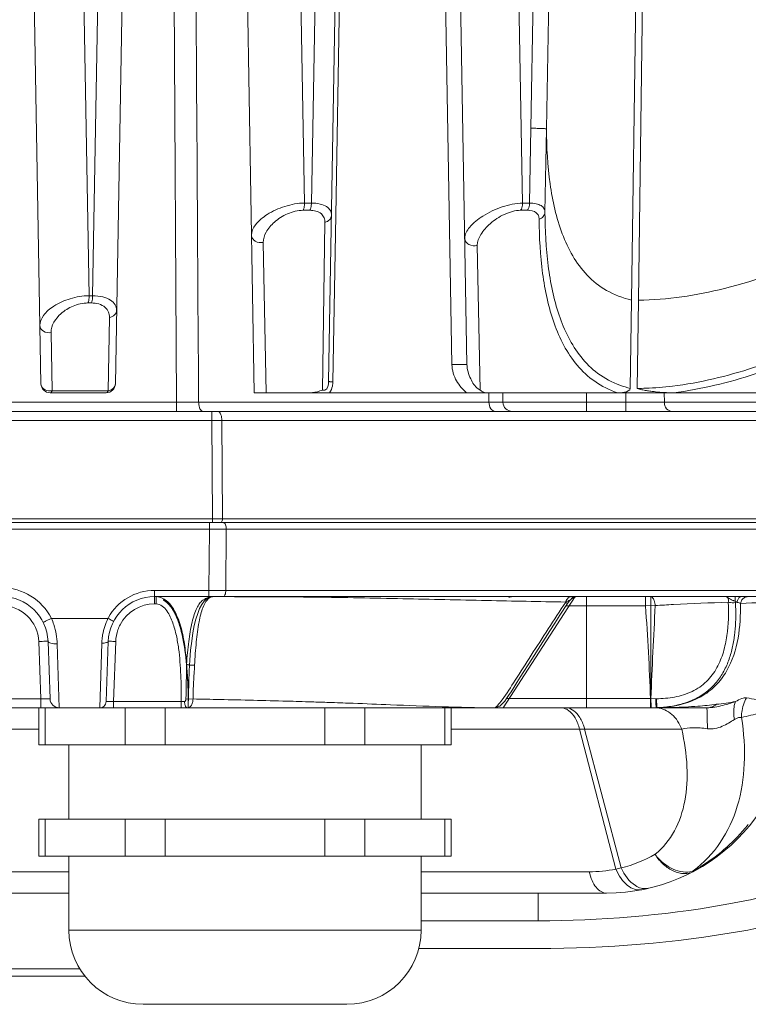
# Model space of a CAD drawing. Header units: millimetres. Extents: x 29035 to 30443, y 1864 to 2860.
# Tile 7 of 56: x 29434 to 29473, y 2121 to 2174. Entities that reach past the tile are written whole.
import ezdxf

# ---------------------------------------------------------------- set-up
doc = ezdxf.new("R2010")
doc.units = ezdxf.units.MM
doc.layers.add('\\M+5CFB8\\M+5CAB5\\M+5CFDF', color=7, linetype='Continuous', lineweight=13)

msp = doc.modelspace()

# ---------------------------------------------------------------- linework, layer by layer
at = {"layer": '\\M+5CFB8\\M+5CAB5\\M+5CFDF'}
for p, q in [((29447.636, 2243.501), (29449.06, 2163.741)), ((29450.849, 2243.501), (29449.425, 2163.741)), ((29459.397, 2243.501), (29460.821, 2163.741)), ((29462.643, 2243.501), (29461.268, 2167.782)), ((29463.355, 2238.35), (29462.102, 2167.747)), ((29451.812, 2237.55), (29450.355, 2154.105)), ((29438.853, 2153.992), (29440.302, 2236.988)), ((29434.836, 2153.992), (29433.421, 2235.071)), ((29446.344, 2153.501), (29444.926, 2234.781)), ((29457.818, 2155.033), (29456.43, 2234.514)), ((29451.928, 2231.501), (29450.741, 2163.077)), ((29457.007, 2155.024), (29455.681, 2231.501)), ((29466.693, 2158.501), (29467.712, 2231.539)), ((29468.02, 2231.539), (29467.067, 2158.501)), ((29441.762, 2219.535), (29442.147, 2152.99)), ((29436.546, 2208.501), (29437.436, 2158.741)), ((29437.623, 2158.741), (29438.513, 2208.501)), ((29461.268, 2167.782), (29461.195, 2163.741)), ((29462.102, 2167.747), (29462.023, 2163.251)), ((29449.06, 2163.741), (29449.425, 2163.741)), ((29460.821, 2163.741), (29461.195, 2163.741)), ((29448.976, 2163.351), (29449.34, 2163.351)), ((29460.713, 2163.351), (29461.086, 2163.351)), ((29450.157, 2162.7), (29450.019, 2153.651)), ((29450.741, 2163.077), (29450.586, 2154.097)), ((29446.991, 2153.501), (29446.831, 2161.622)), ((29458.535, 2153.651), (29458.376, 2161.464)), ((29437.436, 2158.741), (29437.623, 2158.741)), ((29466.693, 2158.501), (29466.627, 2153.741)), ((29467.067, 2158.501), (29467.004, 2153.736)), ((29437.372, 2158.351), (29437.558, 2158.351)), ((29438.535, 2157.572), (29438.472, 2153.61)), ((29435.443, 2153.61), (29435.383, 2156.751)), ((29450.087, 2153.641), (29450.019, 2153.651)), ((29435.336, 2153.501), (29438.353, 2153.501)), ((29435.443, 2153.61), (29438.472, 2153.61)), ((29446.344, 2153.501), (29476.9, 2153.501)), ((29459.002, 2152.99), (29458.991, 2153.503)), ((29459.748, 2153.501), (29459.76, 2152.99)), ((29464.271, 2152.501), (29464.271, 2153.501)), ((29466.388, 2153.506), (29466.394, 2152.99)), ((29468.457, 2153.501), (29468.464, 2152.99)), ((29442.147, 2152.99), (29375.542, 2152.99)), ((29442.147, 2152.99), (29442.147, 2152.501)), ((29443.34, 2152.99), (29459.002, 2152.99)), ((29459.76, 2152.99), (29459.002, 2152.99)), ((29466.394, 2152.99), (29459.76, 2152.99)), ((29466.394, 2152.99), (29466.394, 2152.501)), ((29468.464, 2152.99), (29475.136, 2152.99)), ((29330.989, 2152.501), (29486.7, 2152.501)), ((29444.05, 2152.501), (29444.05, 2152.014)), ((29373.639, 2152.014), (29444.05, 2152.014)), ((29444.05, 2152.014), (29444.083, 2146.706)), ((29444.597, 2152.014), (29444.63, 2146.706)), ((29444.597, 2152.014), (29487.2, 2152.014)), ((29330.55, 2146.501), (29487.14, 2146.501)), ((29332.107, 2146.501), (29443.922, 2146.501)), ((29444.083, 2146.706), (29373.606, 2146.706)), ((29373.767, 2146.501), (29485.664, 2146.501)), ((29443.922, 2146.501), (29443.922, 2146.139)), ((29444.364, 2146.706), (29444.083, 2146.706)), ((29444.083, 2146.706), (29444.083, 2146.501)), ((29444.63, 2146.706), (29444.364, 2146.706)), ((29487.339, 2146.706), (29444.63, 2146.706)), ((29443.922, 2146.139), (29373.767, 2146.139)), ((29443.922, 2146.139), (29443.894, 2142.839)), ((29444.837, 2146.139), (29444.81, 2142.839)), ((29487.472, 2146.139), (29444.837, 2146.139)), ((29440.968, 2142.111), (29440.968, 2142.839)), ((29440.968, 2142.839), (29443.894, 2142.839)), ((29440.968, 2142.501), (29487.006, 2142.501)), ((29441.056, 2142.111), (29441.056, 2142.501)), ((29443.894, 2142.501), (29443.894, 2142.839)), ((29444.654, 2142.501), (29444.133, 2142.501)), ((29444.81, 2142.839), (29487.356, 2142.839)), ((29463.655, 2142.501), (29459.771, 2136.501)), ((29463.328, 2142.465), (29463.396, 2142.493)), ((29463.396, 2142.493), (29463.457, 2142.501)), ((29463.56, 2142.455), (29463.768, 2142.501)), ((29464.271, 2136.501), (29464.271, 2142.501)), ((29467.452, 2142.501), (29467.452, 2142.001)), ((29467.727, 2136.501), (29467.727, 2142.501)), ((29441.056, 2142.111), (29440.968, 2142.111)), ((29462.834, 2141.509), (29463.238, 2142.138)), ((29463.203, 2142.234), (29463.124, 2142.204)), ((29463.238, 2142.138), (29463.124, 2142.204)), ((29463.15, 2142.001), (29467.452, 2142.001)), ((29463.238, 2142.138), (29463.345, 2142.282)), ((29463.429, 2142.369), (29463.343, 2142.302)), ((29463.345, 2142.282), (29463.43, 2142.369)), ((29463.429, 2142.369), (29463.56, 2142.455)), ((29467.452, 2142.001), (29467.965, 2142.017)), ((29438.452, 2141.326), (29435.403, 2141.326)), ((29434.828, 2136.988), (29434.72, 2140.084)), ((29435.219, 2140.088), (29435.328, 2136.983)), ((29435.719, 2139.951), (29435.827, 2136.501)), ((29438.006, 2136.501), (29438.12, 2139.995)), ((29438.356, 2136.839), (29438.47, 2140.088)), ((29438.87, 2140.085), (29438.756, 2136.842)), ((29434.828, 2136.988), (29427.361, 2136.988)), ((29434.828, 2136.988), (29434.828, 2136.501)), ((29438.756, 2136.842), (29438.756, 2136.501)), ((29442.407, 2136.842), (29438.756, 2136.842)), ((29442.407, 2136.842), (29442.407, 2136.501)), ((29442.659, 2136.987), (29443.04, 2136.977)), ((29451.569, 2136.749), (29451.683, 2136.745)), ((29459.947, 2137.001), (29467.713, 2137.001)), ((29467.713, 2137.001), (29467.74, 2137)), ((29467.713, 2136.501), (29467.713, 2137.001)), ((29467.74, 2137), (29468.024, 2136.992)), ((29467.747, 2136.568), (29467.74, 2137)), ((29405.861, 2136.501), (29442.787, 2136.501)), ((29434.731, 2136.501), (29434.731, 2134.501)), ((29434.854, 2136.501), (29435.647, 2136.501)), ((29435.066, 2136.501), (29435.066, 2134.501)), ((29435.647, 2136.501), (29435.827, 2136.501)), ((29438.006, 2136.501), (29438.212, 2136.501)), ((29438.212, 2136.501), (29438.756, 2136.501)), ((29439.375, 2136.501), (29439.375, 2134.501)), ((29441.54, 2136.501), (29441.54, 2134.501)), ((29442.407, 2136.501), (29442.677, 2136.501)), ((29442.677, 2136.501), (29442.736, 2136.501)), ((29459.765, 2136.501), (29442.787, 2136.501)), ((29450.149, 2136.501), (29450.149, 2134.501)), ((29452.314, 2136.501), (29452.314, 2134.501)), ((29456.623, 2136.501), (29456.623, 2134.501)), ((29456.958, 2136.501), (29456.958, 2134.501)), ((29459.272, 2136.502), (29459.322, 2136.502)), ((29459.545, 2136.565), (29459.32, 2136.501)), ((29459.765, 2136.501), (29459.771, 2136.501)), ((29459.771, 2136.501), (29467.727, 2136.501)), ((29467.727, 2136.501), (29459.771, 2136.501)), ((29467.727, 2136.501), (29468.41, 2136.501)), ((29468.408, 2136.506), (29468.473, 2136.507)), ((29468.41, 2136.501), (29470.711, 2136.501)), ((29470.711, 2136.501), (29468.41, 2136.501)), ((29470.711, 2136.501), (29470.751, 2136.501)), ((29434.731, 2135.346), (29433.112, 2135.346)), ((29469.399, 2135.346), (29456.958, 2135.346)), ((29465.853, 2127.801), (29463.894, 2135.346)), ((29466.135, 2127.864), (29464.163, 2135.346)), ((29434.731, 2134.501), (29456.958, 2134.501)), ((29436.344, 2134.501), (29436.344, 2130.501)), ((29436.344, 2134.501), (29436.344, 2130.501)), ((29455.344, 2134.501), (29455.344, 2130.501)), ((29455.344, 2134.501), (29455.344, 2130.501)), ((29434.731, 2130.501), (29434.731, 2128.501)), ((29434.731, 2130.501), (29456.958, 2130.501)), ((29435.066, 2130.501), (29435.066, 2128.501)), ((29439.375, 2130.501), (29439.375, 2128.501)), ((29441.54, 2130.501), (29441.54, 2128.501)), ((29450.149, 2130.501), (29450.149, 2128.501)), ((29452.314, 2130.501), (29452.314, 2128.501)), ((29456.623, 2130.501), (29456.623, 2128.501)), ((29456.958, 2130.501), (29456.958, 2128.501)), ((29434.731, 2128.501), (29456.958, 2128.501)), ((29436.344, 2128.501), (29436.344, 2124.501)), ((29436.344, 2128.501), (29436.344, 2124.501)), ((29455.344, 2128.501), (29455.344, 2124.501)), ((29455.344, 2128.501), (29455.344, 2124.501)), ((29433.112, 2127.656), (29436.344, 2127.656)), ((29455.344, 2127.656), (29464.405, 2127.656)), ((29433.112, 2126.501), (29436.344, 2126.501)), ((29465.344, 2126.501), (29455.344, 2126.501)), ((29461.66, 2126.501), (29461.66, 2125.011)), ((29461.66, 2125.011), (29455.344, 2125.011)), ((29455.344, 2124.501), (29436.344, 2124.501)), ((29455.204, 2123.511), (29461.66, 2123.511)), ((29436.947, 2122.412), (29380.742, 2122.412)), ((29437.239, 2122.011), (29380.45, 2122.011)), ((29451.344, 2120.501), (29440.344, 2120.501))]:
    msp.add_line(p, q, dxfattribs=at)
for points in [[(29461.315, 2139.129), (29461.782, 2139.864), (29462.03, 2140.253), (29462.288, 2140.657), (29462.556, 2141.076), (29462.834, 2141.509)], [(29459.948, 2137.002), (29460.062, 2137.169), (29460.195, 2137.37), (29460.346, 2137.603), (29460.513, 2137.864), (29460.695, 2138.15), (29461.315, 2139.129)], [(29459.545, 2136.565), (29459.582, 2136.588), (29459.687, 2136.675)], [(29459.687, 2136.675), (29459.767, 2136.763), (29459.851, 2136.868), (29459.948, 2137.002)]]:
    msp.add_lwpolyline(points, dxfattribs=at)
for centre, radius, start, end in [((29435.336, 2154.001), 0.5, 181, 270), ((29438.353, 2154.001), 0.5, 270, 359), ((29467.805, 2158.676), 5.074, 249.9802, 256.5765), ((29435.333, 2154.221), 0.62, 270.2831, 280.2315), ((29442.739, 2616.804), 463.815, 269.92693, 270.07427), ((29460.26, 2153.001), 0.5, 181.3, 270), ((29467.429, 2451.464), 298.476, 269.80138, 270.19867), ((29444.323, 2049.794), 102.22, 89.8466, 90.1534), ((29444.379, 2433.881), 287.743, 269.90891, 270.09109), ((29432.721, 2139.983), 3, 26.5966, 89.9965), ((29432.721, 2140.001), 2.5, 2, 90), ((29440.968, 2140.001), 2.5, 90, 178), ((29440.968, 2139.988), 2.85, 90.0032, 151.0475), ((29444.352, 2447.263), 304.424, 269.91384, 270.08616), ((29444.132, 2141.914), 0.587, 89.9778, 95.1835), ((29460.271, 2142.001), 0.5, 90, 112.5), ((29432.721, 2140.014), 2, 2.0064, 89.9935), ((29440.968, 2140.011), 2.1, 90.0031, 152.3392), ((29440.744, 2141.237), 1.297, 54.7241, 57.9886), ((29440.959, 2139.993), 2.84, 151.0384, 151.9978), ((29440.966, 2140.012), 2.098, 152.3323, 160.4399), ((29440.98, 2140.009), 2.112, 160.49, 177.9475), ((29441.387, 2139.889), 3.269, 175.7266, 178.1406), ((29435.827, 2137.001), 0.5, 182.0001, 270.002), ((29438.006, 2136.851), 0.35, 270, 358), ((29442.318, 2153.003), 16.161, 270.3152, 270.9374), ((29431.827, 1523.02), 614.06, 88.818101, 88.953619), ((29434.27, 1639.862), 497.192, 88.40562, 88.82194), ((29436.51, 1724.183), 412.841, 88.2061, 88.3907), ((29436.775, 1732.853), 404.167, 88.07053, 88.20521), ((29436.06, 1711.908), 425.124, 87.90929, 88.06919), ((29468.447, 2159.637), 23.12, 274.5159, 277.0254), ((29468.144, 2162.023), 25.526, 277.0447, 279.3805), ((29465.344, 2136.501), 10, 270, 359.9019), ((29467.964, 2135.27), 1.231, 87.1286, 89.9961), ((29467.963, 2135.254), 1.247, 84.9584, 87.1297), ((29468.029, 2137.494), 0.993, 269.9986, 272.8488), ((29467.757, 2144.009), 7.514, 272.4492, 275.3176), ((29467.763, 2180.427), 43.926, 270.4109, 270.564), ((29467.794, 2177.421), 40.92, 270.5625, 270.8594), ((29465.233, 2136.395), 9.923, 302.2737, 321.0361), ((29465.22, 2136.407), 9.941, 321.0264, 321.4267), ((29464.432, 2134.795), 7.137, 283.8057, 299.7043), ((29464.407, 2134.927), 7.272, 269.9907, 281.4736), ((29464.42, 2134.845), 7.189, 281.4988, 283.802), ((29466.484, 2132.539), 5.983, 305.6368, 306.2091), ((29465.301, 2136.296), 9.803, 298.4383, 298.8348), ((29465.29, 2136.315), 9.825, 298.8358, 302.2378), ((29440.344, 2124.501), 4, 180, 270), ((29451.344, 2124.501), 4, 270, 0)]:
    msp.add_arc(centre, radius, start, end, dxfattribs=at)
for points, knots in [([(29442.905, 2219.535), (29442.979, 2208.444), (29443.123, 2186.262), (29443.277, 2164.081), (29443.34, 2152.99)], [0, 0, 0, 0, 0.5, 1, 1, 1, 1]), ([(29462.102, 2167.747), (29462.098, 2167.751), (29462.075, 2167.749), (29462.033, 2167.756), (29461.962, 2167.758), (29461.819, 2167.766), (29461.585, 2167.773), (29461.382, 2167.779), (29461.268, 2167.782)], [0, 0, 0, 0, 0.020967, 0.073967, 0.158418, 0.273293, 0.587929, 1, 1, 1, 1]), ([(29466.693, 2158.501), (29466.222, 2158.619), (29465.337, 2158.942), (29464.261, 2159.806), (29463.48, 2160.876), (29462.723, 2162.514), (29462.216, 2164.838), (29462.109, 2166.755), (29462.102, 2167.747)], [0, 0, 0, 0, 0.130653, 0.249516, 0.36581, 0.484072, 0.73298, 1, 1, 1, 1]), ([(29487.644, 2167.208), (29485.892, 2165.988), (29482.392, 2163.727), (29477.101, 2160.91), (29472.005, 2159.034), (29468.627, 2158.518), (29467.067, 2158.5)], [0, 0, 0, 0, 0.283029, 0.551917, 0.793138, 1, 1, 1, 1]), ([(29446.196, 2162.004), (29446.193, 2162.205), (29446.429, 2162.67), (29447.082, 2163.19), (29447.99, 2163.606), (29448.7, 2163.739), (29449.06, 2163.741)], [0, 0, 0, 0, 0.168509, 0.403663, 0.697429, 1, 1, 1, 1]), ([(29449.06, 2163.741), (29449.06, 2163.704), (29449.053, 2163.571), (29449.023, 2163.435), (29448.976, 2163.351)], [0, 0, 0, 0, 0.277004, 1, 1, 1, 1]), ([(29449.425, 2163.741), (29449.425, 2163.704), (29449.418, 2163.571), (29449.388, 2163.435), (29449.34, 2163.351)], [0, 0, 0, 0, 0.276874, 1, 1, 1, 1]), ([(29449.425, 2163.741), (29449.582, 2163.741), (29449.866, 2163.714), (29450.231, 2163.584), (29450.468, 2163.362), (29450.513, 2163.17), (29450.512, 2163.081)], [0, 0, 0, 0, 0.336214, 0.603061, 0.811894, 1, 1, 1, 1]), ([(29457.699, 2161.846), (29457.695, 2162.059), (29457.996, 2162.553), (29458.712, 2163.107), (29459.691, 2163.571), (29460.447, 2163.739), (29460.821, 2163.741)], [0, 0, 0, 0, 0.165731, 0.409234, 0.708933, 1, 1, 1, 1]), ([(29460.821, 2163.741), (29460.821, 2163.704), (29460.812, 2163.569), (29460.771, 2163.431), (29460.713, 2163.351)], [0, 0, 0, 0, 0.272428, 1, 1, 1, 1]), ([(29461.195, 2163.741), (29461.195, 2163.704), (29461.186, 2163.569), (29461.144, 2163.431), (29461.086, 2163.351)], [0, 0, 0, 0, 0.272266, 1, 1, 1, 1]), ([(29461.195, 2163.741), (29461.314, 2163.741), (29461.528, 2163.722), (29461.803, 2163.629), (29461.985, 2163.464), (29462.022, 2163.319), (29462.023, 2163.251)], [0, 0, 0, 0, 0.336464, 0.6012, 0.809172, 1, 1, 1, 1]), ([(29446.831, 2161.622), (29446.828, 2161.811), (29446.971, 2162.233), (29447.439, 2162.769), (29448.123, 2163.202), (29448.689, 2163.351), (29448.976, 2163.351)], [0, 0, 0, 0, 0.190778, 0.427855, 0.70987, 1, 1, 1, 1]), ([(29449.34, 2163.351), (29449.558, 2163.351), (29449.896, 2163.282), (29450.132, 2162.956), (29450.158, 2162.784), (29450.157, 2162.7)], [0, 0, 0, 0, 0.563508, 0.783377, 1, 1, 1, 1]), ([(29458.376, 2161.464), (29458.372, 2161.664), (29458.558, 2162.117), (29459.08, 2162.687), (29459.812, 2163.165), (29460.413, 2163.351), (29460.713, 2163.351)], [0, 0, 0, 0, 0.187506, 0.431565, 0.719666, 1, 1, 1, 1]), ([(29461.086, 2163.351), (29461.249, 2163.351), (29461.502, 2163.306), (29461.686, 2163.064), (29461.708, 2162.934), (29461.708, 2162.869)], [0, 0, 0, 0, 0.560692, 0.779796, 1, 1, 1, 1]), ([(29462.023, 2163.251), (29462.021, 2163.169), (29461.95, 2162.995), (29461.794, 2162.898), (29461.708, 2162.869)], [0, 0, 0, 0, 0.476604, 1, 1, 1, 1]), ([(29462.023, 2163.251), (29462.028, 2162.285), (29462.125, 2160.41), (29462.579, 2158.132), (29463.249, 2156.494), (29463.933, 2155.404), (29464.863, 2154.483), (29465.646, 2154.063), (29466.068, 2153.909)], [0, 0, 0, 0, 0.268179, 0.520304, 0.640378, 0.757588, 0.875207, 1, 1, 1, 1]), ([(29450.512, 2163.081), (29450.51, 2162.995), (29450.426, 2162.81), (29450.251, 2162.722), (29450.157, 2162.7)], [0, 0, 0, 0, 0.469884, 1, 1, 1, 1]), ([(29461.708, 2162.869), (29461.716, 2161.891), (29461.821, 2159.995), (29462.301, 2157.693), (29463.004, 2156.05), (29463.722, 2154.962), (29464.694, 2154.053), (29465.504, 2153.648), (29465.94, 2153.501)], [0, 0, 0, 0, 0.268068, 0.519478, 0.639107, 0.756061, 0.873978, 1, 1, 1, 1]), ([(29468.902, 2153.863), (29470.388, 2154.042), (29473.521, 2154.803), (29478.18, 2156.794), (29482.959, 2159.505), (29486.103, 2161.614), (29487.678, 2162.729)], [0, 0, 0, 0, 0.214285, 0.458153, 0.723684, 1, 1, 1, 1]), ([(29468.95, 2153.501), (29470.45, 2153.691), (29473.609, 2154.466), (29478.314, 2156.456), (29483.148, 2159.149), (29486.333, 2161.243), (29487.928, 2162.351)], [0, 0, 0, 0, 0.214873, 0.458776, 0.72401, 1, 1, 1, 1]), ([(29446.196, 2162.004), (29446.197, 2161.942), (29446.239, 2161.811), (29446.449, 2161.619), (29446.689, 2161.589), (29446.831, 2161.622)], [0, 0, 0, 0, 0.225529, 0.47003, 1, 1, 1, 1]), ([(29457.699, 2161.846), (29457.7, 2161.779), (29457.746, 2161.638), (29457.972, 2161.438), (29458.23, 2161.417), (29458.376, 2161.464)], [0, 0, 0, 0, 0.229141, 0.475699, 1, 1, 1, 1]), ([(29434.781, 2157.132), (29434.778, 2157.321), (29434.974, 2157.759), (29435.574, 2158.251), (29436.425, 2158.628), (29437.092, 2158.74), (29437.436, 2158.741)], [0, 0, 0, 0, 0.170508, 0.400153, 0.689756, 1, 1, 1, 1]), ([(29437.436, 2158.741), (29437.436, 2158.704), (29437.431, 2158.572), (29437.409, 2158.438), (29437.372, 2158.351)], [0, 0, 0, 0, 0.279988, 1, 1, 1, 1]), ([(29437.623, 2158.741), (29437.623, 2158.704), (29437.617, 2158.572), (29437.596, 2158.438), (29437.558, 2158.351)], [0, 0, 0, 0, 0.279891, 1, 1, 1, 1]), ([(29437.623, 2158.741), (29437.81, 2158.741), (29438.149, 2158.707), (29438.583, 2158.548), (29438.866, 2158.285), (29438.924, 2158.058), (29438.922, 2157.954)], [0, 0, 0, 0, 0.334914, 0.604392, 0.814829, 1, 1, 1, 1]), ([(29435.383, 2156.751), (29435.375, 2157.135), (29435.785, 2157.753), (29436.564, 2158.223), (29437.098, 2158.351), (29437.372, 2158.351)], [0, 0, 0, 0, 0.420102, 0.700496, 1, 1, 1, 1]), ([(29437.558, 2158.351), (29437.82, 2158.351), (29438.221, 2158.261), (29438.503, 2157.875), (29438.536, 2157.671), (29438.535, 2157.572)], [0, 0, 0, 0, 0.566439, 0.787247, 1, 1, 1, 1]), ([(29438.922, 2157.954), (29438.921, 2157.865), (29438.825, 2157.672), (29438.636, 2157.591), (29438.535, 2157.572)], [0, 0, 0, 0, 0.465491, 1, 1, 1, 1]), ([(29434.781, 2157.132), (29434.783, 2157.013), (29434.96, 2156.761), (29435.244, 2156.727), (29435.383, 2156.751)], [0, 0, 0, 0, 0.458968, 1, 1, 1, 1]), ([(29457.818, 2155.033), (29457.818, 2155.039), (29457.777, 2155.027), (29457.735, 2155.04), (29457.64, 2155.033), (29457.53, 2155.035), (29457.4, 2155.032), (29457.224, 2155.029), (29457.092, 2155.026), (29457.007, 2155.024)], [0, 0, 0, 0, 0.024313, 0.094444, 0.205595, 0.348513, 0.512386, 0.684621, 1, 1, 1, 1]), ([(29457.8, 2153.501), (29457.578, 2153.67), (29457.199, 2154.137), (29457.012, 2154.718), (29457.007, 2155.024)], [0, 0, 0, 0, 0.477605, 1, 1, 1, 1]), ([(29458.418, 2153.717), (29458.24, 2153.851), (29457.971, 2154.285), (29457.822, 2154.765), (29457.818, 2155.033)], [0, 0, 0, 0, 0.453813, 1, 1, 1, 1]), ([(29434.836, 2153.992), (29434.838, 2153.887), (29434.973, 2153.661), (29435.213, 2153.6), (29435.336, 2153.601)], [0, 0, 0, 0, 0.461278, 1, 1, 1, 1]), ([(29438.472, 2153.61), (29438.572, 2153.63), (29438.758, 2153.712), (29438.851, 2153.903), (29438.853, 2153.992)], [0, 0, 0, 0, 0.533647, 1, 1, 1, 1]), ([(29449.313, 2153.501), (29449.369, 2153.501), (29449.611, 2153.515), (29449.849, 2153.577), (29450.019, 2153.651)], [0, 0, 0, 0, 0.233532, 1, 1, 1, 1]), ([(29450.355, 2154.105), (29450.355, 2154.1), (29450.388, 2154.109), (29450.421, 2154.098), (29450.499, 2154.1), (29450.554, 2154.097), (29450.586, 2154.097)], [0, 0, 0, 0, 0.067953, 0.266556, 0.584169, 1, 1, 1, 1]), ([(29458.535, 2153.651), (29458.572, 2153.609), (29458.671, 2153.523), (29458.803, 2153.501), (29458.874, 2153.501)], [0, 0, 0, 0, 0.442002, 1, 1, 1, 1]), ([(29466.627, 2153.741), (29466.625, 2153.614), (29466.28, 2153.512), (29466.063, 2153.501), (29465.94, 2153.501)], [0, 0, 0, 0, 0.509123, 1, 1, 1, 1]), ([(29467.004, 2153.736), (29467.159, 2153.738), (29467.793, 2153.754), (29468.426, 2153.806), (29468.902, 2153.863)], [0, 0, 0, 0, 0.243723, 1, 1, 1, 1]), ([(29468.95, 2153.501), (29468.627, 2153.501), (29468.222, 2153.527), (29467.739, 2153.587), (29467.493, 2153.62), (29467.29, 2153.663), (29467.121, 2153.68), (29467.047, 2153.728), (29467.004, 2153.736)], [0, 0, 0, 0, 0.492127, 0.617289, 0.74334, 0.870344, 0.934268, 1, 1, 1, 1]), ([(29435.443, 2153.61), (29435.436, 2153.594), (29435.414, 2153.549), (29435.371, 2153.501), (29435.336, 2153.501)], [0, 0, 0, 0, 0.336007, 1, 1, 1, 1]), ([(29438.472, 2153.61), (29438.465, 2153.594), (29438.439, 2153.547), (29438.39, 2153.501), (29438.353, 2153.501)], [0, 0, 0, 0, 0.325634, 1, 1, 1, 1]), ([(29443.345, 2152.99), (29443.346, 2152.927), (29443.359, 2152.806), (29443.409, 2152.629), (29443.511, 2152.501), (29443.584, 2152.501)], [0, 0, 0, 0, 0.328217, 0.618122, 1, 1, 1, 1]), ([(29459.002, 2152.99), (29459.004, 2152.869), (29459.051, 2152.647), (29459.257, 2152.501), (29459.351, 2152.501)], [0, 0, 0, 0, 0.561673, 1, 1, 1, 1]), ([(29468.464, 2152.99), (29468.466, 2152.867), (29468.539, 2152.627), (29468.77, 2152.501), (29468.878, 2152.501)], [0, 0, 0, 0, 0.533138, 1, 1, 1, 1]), ([(29444.369, 2152.501), (29444.44, 2152.501), (29444.537, 2152.371), (29444.583, 2152.197), (29444.596, 2152.077), (29444.597, 2152.014)], [0, 0, 0, 0, 0.376072, 0.668362, 1, 1, 1, 1]), ([(29444.63, 2146.706), (29444.63, 2146.689), (29444.627, 2146.628), (29444.612, 2146.563), (29444.585, 2146.529)], [0, 0, 0, 0, 0.285171, 1, 1, 1, 1]), ([(29444.677, 2146.501), (29444.7, 2146.501), (29444.732, 2146.483), (29444.753, 2146.459), (29444.759, 2146.452)], [0, 0, 0, 0, 0.706068, 1, 1, 1, 1]), ([(29444.759, 2146.452), (29444.765, 2146.444), (29444.792, 2146.403), (29444.808, 2146.356), (29444.817, 2146.319)], [0, 0, 0, 0, 0.217837, 1, 1, 1, 1]), ([(29444.132, 2142.501), (29444.059, 2142.501), (29443.911, 2142.49), (29443.776, 2142.427), (29443.712, 2142.393)], [0, 0, 0, 0, 0.50183, 1, 1, 1, 1]), ([(29444.133, 2142.501), (29444.076, 2142.501), (29443.949, 2142.474), (29443.858, 2142.384), (29443.815, 2142.335)], [0, 0, 0, 0, 0.463547, 1, 1, 1, 1]), ([(29444.649, 2142.501), (29444.699, 2142.501), (29444.797, 2142.632), (29444.808, 2142.757), (29444.81, 2142.839)], [0, 0, 0, 0, 0.377842, 1, 1, 1, 1]), ([(29463.141, 2142.211), (29461.722, 2142.234), (29458.796, 2142.29), (29454.289, 2142.396), (29449.547, 2142.485), (29446.309, 2142.499), (29444.654, 2142.501)], [0, 0, 0, 0, 0.230361, 0.474748, 0.731437, 1, 1, 1, 1]), ([(29463.649, 2142.501), (29463.602, 2142.501), (29463.514, 2142.465), (29463.459, 2142.396), (29463.429, 2142.369)], [0, 0, 0, 0, 0.535583, 1, 1, 1, 1]), ([(29467.709, 2142.501), (29467.743, 2142.501), (29467.846, 2142.453), (29467.938, 2142.269), (29467.963, 2142.108), (29467.965, 2142.017)], [0, 0, 0, 0, 0.174877, 0.533684, 1, 1, 1, 1]), ([(29467.727, 2136.501), (29467.988, 2136.501), (29468.51, 2136.525), (29469.285, 2136.657), (29470.019, 2136.906), (29470.682, 2137.289), (29471.231, 2137.796), (29471.647, 2138.389), (29471.944, 2139.039), (29472.141, 2139.716), (29472.259, 2140.407), (29472.314, 2141.104), (29472.32, 2141.804), (29472.296, 2142.269), (29472.279, 2142.501)], [0, 0, 0, 0, 0.083333, 0.166667, 0.25, 0.333333, 0.416667, 0.5, 0.583333, 0.666667, 0.75, 0.833333, 0.916667, 1, 1, 1, 1]), ([(29471.82, 2142.489), (29471.842, 2142.482), (29471.867, 2142.458), (29471.895, 2142.44), (29471.903, 2142.436)], [0, 0, 0, 0, 0.715148, 1, 1, 1, 1]), ([(29471.915, 2142.198), (29471.927, 2142.259), (29471.94, 2142.372), (29471.864, 2142.472), (29471.82, 2142.489)], [0, 0, 0, 0, 0.564224, 1, 1, 1, 1]), ([(29472.608, 2142.501), (29472.584, 2142.501), (29472.513, 2142.476), (29472.432, 2142.363), (29472.399, 2142.259), (29472.386, 2142.198)], [0, 0, 0, 0, 0.181904, 0.532674, 1, 1, 1, 1]), ([(29472.568, 2142.131), (29473.392, 2142.166), (29474.977, 2142.247), (29477.256, 2142.401), (29479.327, 2142.491), (29480.638, 2142.501), (29481.252, 2142.501)], [0, 0, 0, 0, 0.284633, 0.547603, 0.788178, 1, 1, 1, 1]), ([(29472.971, 2142.501), (29472.91, 2142.501), (29472.783, 2142.466), (29472.689, 2142.376), (29472.652, 2142.323)], [0, 0, 0, 0, 0.483819, 1, 1, 1, 1]), ([(29442.407, 2136.842), (29442.41, 2137.318), (29442.394, 2138.272), (29442.309, 2139.462), (29442.153, 2140.404), (29441.999, 2140.98), (29441.814, 2141.423), (29441.599, 2141.827), (29441.286, 2142.112), (29441.056, 2142.111)], [0, 0, 0, 0, 0.251085, 0.502119, 0.627651, 0.753127, 0.815892, 0.878618, 1, 1, 1, 1]), ([(29442.693, 2138.863), (29442.67, 2139.191), (29442.606, 2139.845), (29442.458, 2140.655), (29442.26, 2141.282), (29442.062, 2141.733), (29441.793, 2142.147), (29441.53, 2142.355), (29441.383, 2142.423)], [0, 0, 0, 0, 0.250676, 0.501257, 0.626568, 0.751812, 0.876659, 1, 1, 1, 1]), ([(29442.788, 2136.501), (29442.788, 2136.592), (29442.787, 2136.774), (29442.781, 2137.167), (29442.766, 2137.946), (29442.663, 2139.342), (29442.45, 2140.814), (29441.945, 2141.873), (29441.623, 2142.213), (29441.468, 2142.316), (29441.45, 2142.327)], [0, 0, 0, 0, 0.044624, 0.08886, 0.192012, 0.425189, 0.773825, 0.910615, 0.989906, 1, 1, 1, 1]), ([(29441.457, 2142.319), (29441.53, 2142.271), (29441.786, 2142.066), (29442.151, 2141.507), (29442.493, 2140.438), (29442.707, 2138.992), (29442.779, 2137.609), (29442.787, 2136.767), (29442.788, 2136.501)], [0, 0, 0, 0, 0.042318, 0.156439, 0.322144, 0.587817, 0.869865, 1, 1, 1, 1]), ([(29441.493, 2142.296), (29441.554, 2142.253), (29441.732, 2142.104), (29441.995, 2141.765), (29442.228, 2141.247), (29442.416, 2140.649), (29442.555, 2139.972), (29442.662, 2139.223), (29442.736, 2138.399), (29442.778, 2137.497), (29442.787, 2136.842), (29442.788, 2136.501)], [0, 0, 0, 0, 0.058824, 0.176471, 0.294118, 0.411765, 0.529412, 0.647059, 0.764706, 0.882353, 1, 1, 1, 1]), ([(29443.567, 2142.304), (29443.501, 2142.256), (29443.37, 2142.13), (29443.227, 2141.864), (29443.095, 2141.525), (29442.935, 2140.927), (29442.788, 2140.03), (29442.72, 2139.271), (29442.693, 2138.863)], [0, 0, 0, 0, 0.067248, 0.148475, 0.248027, 0.368035, 0.661387, 1, 1, 1, 1]), ([(29443.815, 2142.335), (29443.706, 2142.209), (29443.571, 2141.949), (29443.448, 2141.537), (29443.316, 2140.923), (29443.2, 2140.001), (29443.148, 2139.219), (29443.127, 2138.799)], [0, 0, 0, 0, 0.136941, 0.235111, 0.355237, 0.653064, 1, 1, 1, 1]), ([(29459.707, 2136.926), (29459.958, 2137.269), (29460.475, 2138.078), (29461.297, 2139.364), (29462.204, 2140.773), (29462.827, 2141.73), (29463.141, 2142.211)], [0, 0, 0, 0, 0.202395, 0.456756, 0.726454, 1, 1, 1, 1]), ([(29463.141, 2142.211), (29463.15, 2142.239), (29463.19, 2142.337), (29463.261, 2142.427), (29463.328, 2142.465)], [0, 0, 0, 0, 0.275626, 1, 1, 1, 1]), ([(29463.343, 2142.302), (29463.332, 2142.296), (29463.288, 2142.27), (29463.24, 2142.248), (29463.203, 2142.234)], [0, 0, 0, 0, 0.22895, 1, 1, 1, 1]), ([(29467.965, 2142.017), (29468.297, 2142.039), (29469.613, 2142.118), (29470.931, 2142.169), (29471.915, 2142.198)], [0, 0, 0, 0, 0.252934, 1, 1, 1, 1]), ([(29468.024, 2136.992), (29468.357, 2136.997), (29469.018, 2137.049), (29469.968, 2137.331), (29470.772, 2137.883), (29471.33, 2138.648), (29471.672, 2139.503), (29471.914, 2140.689), (29471.939, 2141.598), (29471.915, 2142.198)], [0, 0, 0, 0, 0.133335, 0.264719, 0.392459, 0.516473, 0.638297, 0.759195, 1, 1, 1, 1]), ([(29468.453, 2136.528), (29469.137, 2136.592), (29470.169, 2136.844), (29471.256, 2137.666), (29472.036, 2138.71), (29472.516, 2140.251), (29472.58, 2141.508), (29472.568, 2142.131)], [0, 0, 0, 0, 0.264311, 0.392695, 0.517658, 0.760072, 1, 1, 1, 1]), ([(29471.903, 2142.436), (29471.945, 2142.412), (29472.035, 2142.376), (29472.114, 2142.321), (29472.157, 2142.299)], [0, 0, 0, 0, 0.505134, 1, 1, 1, 1]), ([(29472.386, 2142.198), (29472.27, 2142.171), (29472.108, 2142.163), (29471.952, 2142.189), (29471.915, 2142.198)], [0, 0, 0, 0, 0.758229, 1, 1, 1, 1]), ([(29472.157, 2142.299), (29472.176, 2142.29), (29472.251, 2142.252), (29472.328, 2142.22), (29472.386, 2142.198)], [0, 0, 0, 0, 0.260539, 1, 1, 1, 1]), ([(29472.386, 2142.198), (29472.405, 2142.194), (29472.467, 2142.178), (29472.529, 2142.154), (29472.568, 2142.131)], [0, 0, 0, 0, 0.291939, 1, 1, 1, 1]), ([(29434.956, 2141.12), (29434.958, 2141.117), (29434.975, 2141.127), (29434.996, 2141.131), (29435.04, 2141.152), (29435.119, 2141.187), (29435.243, 2141.247), (29435.347, 2141.298), (29435.403, 2141.326)], [0, 0, 0, 0, 0.020257, 0.077134, 0.169046, 0.292932, 0.61726, 1, 1, 1, 1]), ([(29435.403, 2141.326), (29435.453, 2141.217), (29435.624, 2140.777), (29435.708, 2140.303), (29435.719, 2139.951)], [0, 0, 0, 0, 0.254284, 1, 1, 1, 1]), ([(29438.127, 2140.132), (29438.135, 2140.234), (29438.185, 2140.645), (29438.313, 2141.047), (29438.452, 2141.326)], [0, 0, 0, 0, 0.246467, 1, 1, 1, 1]), ([(29438.761, 2141.174), (29438.76, 2141.172), (29438.748, 2141.179), (29438.733, 2141.183), (29438.703, 2141.198), (29438.648, 2141.224), (29438.562, 2141.268), (29438.491, 2141.306), (29438.452, 2141.326)], [0, 0, 0, 0, 0.020221, 0.077076, 0.168971, 0.292847, 0.617183, 1, 1, 1, 1]), ([(29434.72, 2140.084), (29434.783, 2140.086), (29434.9, 2140.089), (29435.04, 2140.093), (29435.128, 2140.092), (29435.178, 2140.094), (29435.199, 2140.089), (29435.219, 2140.091), (29435.219, 2140.088)], [0, 0, 0, 0, 0.381841, 0.706533, 0.830751, 0.922941, 0.97995, 1, 1, 1, 1]), ([(29435.219, 2140.088), (29435.22, 2140.065), (29435.271, 2140.013), (29435.44, 2139.959), (29435.601, 2139.947), (29435.719, 2139.951)], [0, 0, 0, 0, 0.129107, 0.347327, 1, 1, 1, 1]), ([(29438.47, 2140.088), (29438.469, 2140.072), (29438.433, 2140.037), (29438.315, 2140), (29438.202, 2139.992), (29438.12, 2139.995)], [0, 0, 0, 0, 0.127008, 0.34502, 1, 1, 1, 1]), ([(29438.87, 2140.085), (29438.819, 2140.086), (29438.725, 2140.089), (29438.613, 2140.092), (29438.542, 2140.091), (29438.503, 2140.093), (29438.486, 2140.089), (29438.47, 2140.091), (29438.47, 2140.088)], [0, 0, 0, 0, 0.381842, 0.706534, 0.830752, 0.922941, 0.97995, 1, 1, 1, 1]), ([(29442.693, 2138.863), (29442.751, 2138.834), (29442.899, 2138.805), (29443.045, 2138.795), (29443.127, 2138.799)], [0, 0, 0, 0, 0.445161, 1, 1, 1, 1]), ([(29443.127, 2138.799), (29443.112, 2138.497), (29443.066, 2137.891), (29443.044, 2137.283), (29443.04, 2136.977)], [0, 0, 0, 0, 0.49621, 1, 1, 1, 1]), ([(29435.328, 2136.983), (29435.328, 2136.98), (29435.308, 2136.983), (29435.286, 2136.978), (29435.237, 2136.98), (29435.149, 2136.979), (29435.009, 2136.982), (29434.891, 2136.986), (29434.828, 2136.988)], [0, 0, 0, 0, 0.019591, 0.076342, 0.168749, 0.293006, 0.617461, 1, 1, 1, 1]), ([(29438.756, 2136.842), (29438.705, 2136.84), (29438.611, 2136.838), (29438.499, 2136.835), (29438.429, 2136.836), (29438.389, 2136.835), (29438.372, 2136.839), (29438.356, 2136.836), (29438.356, 2136.839)], [0, 0, 0, 0, 0.382479, 0.706942, 0.831332, 0.92371, 0.980555, 1, 1, 1, 1]), ([(29442.659, 2136.987), (29442.659, 2136.943), (29442.653, 2136.874), (29442.596, 2136.844), (29442.583, 2136.844)], [0, 0, 0, 0, 0.764368, 1, 1, 1, 1]), ([(29442.583, 2136.844), (29442.583, 2136.821), (29442.588, 2136.736), (29442.605, 2136.65), (29442.632, 2136.595)], [0, 0, 0, 0, 0.27166, 1, 1, 1, 1]), ([(29443.04, 2136.977), (29443.039, 2136.915), (29443.024, 2136.796), (29442.963, 2136.641), (29442.866, 2136.529), (29442.777, 2136.501), (29442.736, 2136.501)], [0, 0, 0, 0, 0.30255, 0.573804, 0.801049, 1, 1, 1, 1]), ([(29451.683, 2136.745), (29452.351, 2136.72), (29454.88, 2136.622), (29457.41, 2136.514), (29459.272, 2136.502)], [0, 0, 0, 0, 0.264372, 1, 1, 1, 1]), ([(29459.398, 2136.557), (29459.419, 2136.576), (29459.532, 2136.69), (29459.629, 2136.819), (29459.707, 2136.926)], [0, 0, 0, 0, 0.176557, 1, 1, 1, 1]), ([(29461.66, 2125.011), (29465, 2125.011), (29469.94, 2125.413), (29476.199, 2126.809), (29480.402, 2128.206), (29484.087, 2129.943), (29487.911, 2132.461), (29490.176, 2134.982), (29490.977, 2136.827)], [0, 0, 0, 0, 0.303891, 0.447922, 0.582774, 0.706246, 0.816974, 1, 1, 1, 1]), ([(29468.029, 2136.501), (29468.025, 2136.501), (29468.024, 2136.52), (29468.019, 2136.542), (29468.016, 2136.59), (29468.011, 2136.676), (29468.008, 2136.814), (29468.007, 2136.93), (29468.006, 2136.993)], [0, 0, 0, 0, 0.021016, 0.078074, 0.170264, 0.293997, 0.617288, 1, 1, 1, 1]), ([(29468.056, 2136.649), (29468.051, 2136.702), (29468.045, 2136.816), (29468.031, 2136.931), (29468.034, 2136.992)], [0, 0, 0, 0, 0.45941, 1, 1, 1, 1]), ([(29468.078, 2136.502), (29468.074, 2136.504), (29468.073, 2136.521), (29468.066, 2136.547), (29468.061, 2136.594), (29468.057, 2136.629), (29468.056, 2136.649)], [0, 0, 0, 0, 0.082973, 0.28131, 0.591003, 1, 1, 1, 1]), ([(29470.751, 2136.501), (29471.045, 2136.501), (29471.576, 2136.598), (29472.078, 2136.769), (29472.305, 2136.839)], [0, 0, 0, 0, 0.553484, 1, 1, 1, 1]), ([(29470.751, 2136.501), (29470.891, 2136.501), (29471.083, 2136.554), (29471.237, 2136.66), (29471.275, 2136.69)], [0, 0, 0, 0, 0.74358, 1, 1, 1, 1]), ([(29472.305, 2136.839), (29472.276, 2136.772), (29472.179, 2136.458), (29472.197, 2136.119), (29472.247, 2135.87)], [0, 0, 0, 0, 0.222818, 1, 1, 1, 1]), ([(29472.895, 2137.039), (29472.812, 2137.051), (29472.598, 2136.999), (29472.414, 2136.902), (29472.305, 2136.839)], [0, 0, 0, 0, 0.399765, 1, 1, 1, 1]), ([(29472.626, 2135.981), (29472.625, 2136.076), (29472.643, 2136.442), (29472.757, 2136.804), (29472.895, 2137.039)], [0, 0, 0, 0, 0.256815, 1, 1, 1, 1]), ([(29475.19, 2136.551), (29475.141, 2136.559), (29475.041, 2136.559), (29474.841, 2136.572), (29474.593, 2136.625), (29474.3, 2136.703), (29473.917, 2136.81), (29473.452, 2136.936), (29473.079, 2137.013), (29472.895, 2137.039)], [0, 0, 0, 0, 0.063366, 0.127022, 0.255981, 0.385697, 0.514092, 0.762681, 1, 1, 1, 1]), ([(29442.632, 2136.595), (29442.638, 2136.581), (29442.66, 2136.54), (29442.703, 2136.501), (29442.736, 2136.501)], [0, 0, 0, 0, 0.319224, 1, 1, 1, 1]), ([(29459.322, 2136.502), (29459.327, 2136.505), (29459.355, 2136.52), (29459.379, 2136.54), (29459.398, 2136.557)], [0, 0, 0, 0, 0.190965, 1, 1, 1, 1]), ([(29493.909, 2136.509), (29493.027, 2134.479), (29490.536, 2131.706), (29486.33, 2128.936), (29482.276, 2127.026), (29477.653, 2125.489), (29470.768, 2123.954), (29465.334, 2123.511), (29461.66, 2123.511)], [0, 0, 0, 0, 0.183026, 0.293754, 0.417226, 0.552078, 0.696109, 1, 1, 1, 1]), ([(29463.296, 2136.36), (29463.264, 2136.382), (29463.14, 2136.459), (29462.992, 2136.501), (29462.885, 2136.501)], [0, 0, 0, 0, 0.266912, 1, 1, 1, 1]), ([(29463.811, 2136.109), (29463.724, 2136.223), (29463.53, 2136.417), (29463.262, 2136.501), (29463.139, 2136.501)], [0, 0, 0, 0, 0.539925, 1, 1, 1, 1]), ([(29463.894, 2135.346), (29463.839, 2135.558), (29463.698, 2135.934), (29463.442, 2136.256), (29463.296, 2136.36)], [0, 0, 0, 0, 0.550464, 1, 1, 1, 1]), ([(29464.163, 2135.346), (29464.144, 2135.42), (29464.062, 2135.688), (29463.936, 2135.946), (29463.811, 2136.109)], [0, 0, 0, 0, 0.270168, 1, 1, 1, 1]), ([(29467.754, 2136.501), (29467.748, 2136.501), (29467.754, 2136.537), (29467.748, 2136.551), (29467.747, 2136.568)], [0, 0, 0, 0, 0.259691, 1, 1, 1, 1]), ([(29469.399, 2135.346), (29469.287, 2135.649), (29468.953, 2136.192), (29468.358, 2136.471), (29468.073, 2136.496)], [0, 0, 0, 0, 0.529271, 1, 1, 1, 1]), ([(29468.473, 2136.507), (29468.626, 2136.509), (29469.224, 2136.523), (29469.822, 2136.553), (29470.267, 2136.588)], [0, 0, 0, 0, 0.254353, 1, 1, 1, 1]), ([(29470.751, 2136.501), (29470.758, 2136.501), (29470.754, 2136.46), (29470.766, 2136.416), (29470.767, 2136.313), (29470.773, 2136.186), (29470.777, 2136.022), (29470.782, 2135.749), (29470.784, 2135.529), (29470.786, 2135.375)], [0, 0, 0, 0, 0.018002, 0.069792, 0.154831, 0.271366, 0.41723, 0.589654, 1, 1, 1, 1]), ([(29475.187, 2136.493), (29475.088, 2136.475), (29474.894, 2136.414), (29474.374, 2136.338), (29473.615, 2136.211), (29472.963, 2136.06), (29472.626, 2135.981)], [0, 0, 0, 0, 0.115724, 0.233078, 0.602005, 1, 1, 1, 1]), ([(29470.018, 2127.711), (29470.585, 2128.127), (29471.59, 2129.184), (29472.51, 2131.212), (29472.868, 2133.537), (29472.757, 2135.154), (29472.626, 2135.981)], [0, 0, 0, 0, 0.231929, 0.469594, 0.723757, 1, 1, 1, 1]), ([(29470.786, 2135.375), (29471.056, 2135.342), (29471.598, 2135.449), (29472.031, 2135.742), (29472.247, 2135.87)], [0, 0, 0, 0, 0.519756, 1, 1, 1, 1]), ([(29472.626, 2135.981), (29472.6, 2135.987), (29472.464, 2135.989), (29472.339, 2135.924), (29472.247, 2135.87)], [0, 0, 0, 0, 0.200102, 1, 1, 1, 1]), ([(29467.968, 2128.596), (29468.391, 2128.941), (29469.108, 2129.836), (29469.652, 2131.508), (29469.744, 2133.39), (29469.55, 2134.682), (29469.399, 2135.346)], [0, 0, 0, 0, 0.226023, 0.461339, 0.717842, 1, 1, 1, 1]), ([(29469.399, 2135.346), (29469.587, 2135.414), (29470.062, 2135.443), (29470.523, 2135.407), (29470.786, 2135.375)], [0, 0, 0, 0, 0.429757, 1, 1, 1, 1]), ([(29469.97, 2127.676), (29469.808, 2127.633), (29469.446, 2127.612), (29468.904, 2127.78), (29468.393, 2128.116), (29468.091, 2128.418), (29467.968, 2128.596)], [0, 0, 0, 0, 0.21547, 0.456492, 0.72136, 1, 1, 1, 1]), ([(29470.048, 2127.676), (29469.895, 2127.594), (29469.518, 2127.511), (29468.933, 2127.663), (29468.395, 2128.04), (29468.084, 2128.388), (29467.968, 2128.596)], [0, 0, 0, 0, 0.211193, 0.445823, 0.711503, 1, 1, 1, 1]), ([(29465.344, 2126.501), (29465.244, 2126.501), (29465.024, 2126.568), (29464.756, 2126.823), (29464.541, 2127.197), (29464.445, 2127.494), (29464.405, 2127.656)], [0, 0, 0, 0, 0.189664, 0.413312, 0.684877, 1, 1, 1, 1]), ([(29467.242, 2126.683), (29467.116, 2126.658), (29466.83, 2126.682), (29466.439, 2126.914), (29466.098, 2127.3), (29465.927, 2127.623), (29465.853, 2127.801)], [0, 0, 0, 0, 0.201253, 0.430163, 0.697978, 1, 1, 1, 1]), ([(29467.212, 2126.771), (29467.104, 2126.799), (29466.623, 2127.022), (29466.302, 2127.49), (29466.135, 2127.864)], [0, 0, 0, 0, 0.214337, 1, 1, 1, 1]), ([(29470.048, 2127.676), (29470.032, 2127.667), (29470.002, 2127.666), (29469.977, 2127.674), (29469.97, 2127.676)], [0, 0, 0, 0, 0.704199, 1, 1, 1, 1]), ([(29467.613, 2126.762), (29467.516, 2126.739), (29467.377, 2126.735), (29467.245, 2126.762), (29467.212, 2126.771)], [0, 0, 0, 0, 0.740724, 1, 1, 1, 1])]:
    msp.add_open_spline(points, degree=3, knots=knots, dxfattribs=at)
for points in [[(29450.154, 2153.652), (29450.132, 2153.644), (29450.109, 2153.641), (29450.087, 2153.641)], [(29450.355, 2154.105), (29450.352, 2153.94), (29450.31, 2153.707), (29450.154, 2153.652)], [(29450.561, 2153.861), (29450.534, 2153.733), (29450.484, 2153.605), (29450.405, 2153.501)], [(29450.586, 2154.097), (29450.584, 2154.018), (29450.576, 2153.938), (29450.561, 2153.861)], [(29458.535, 2153.651), (29458.493, 2153.667), (29458.454, 2153.69), (29458.418, 2153.717)], [(29444.585, 2146.529), (29444.574, 2146.514), (29444.557, 2146.501), (29444.539, 2146.501)], [(29444.817, 2146.319), (29444.832, 2146.26), (29444.838, 2146.199), (29444.837, 2146.139)], [(29441.383, 2142.423), (29441.282, 2142.469), (29441.171, 2142.5), (29441.061, 2142.501)], [(29442.788, 2136.501), (29442.788, 2140.421), (29443.218, 2142.42), (29444.079, 2142.498)], [(29444.133, 2142.501), (29443.971, 2142.501), (29443.824, 2142.436), (29443.692, 2142.306)], [(29471.76, 2142.501), (29471.78, 2142.501), (29471.801, 2142.496), (29471.82, 2142.489)], [(29443.712, 2142.393), (29443.661, 2142.367), (29443.613, 2142.337), (29443.567, 2142.304)], [(29467.452, 2142.001), (29467.556, 2140.335), (29467.664, 2138.669), (29467.713, 2137.001)], [(29467.965, 2142.017), (29467.905, 2140.344), (29467.791, 2138.674), (29467.74, 2137)], [(29472.652, 2142.323), (29472.612, 2142.266), (29472.584, 2142.199), (29472.568, 2142.131)], [(29442.693, 2138.863), (29442.69, 2138.238), (29442.667, 2137.612), (29442.659, 2136.987)]]:
    msp.add_open_spline(points, degree=3, dxfattribs=at)

doc.saveas('drawing.dxf')
